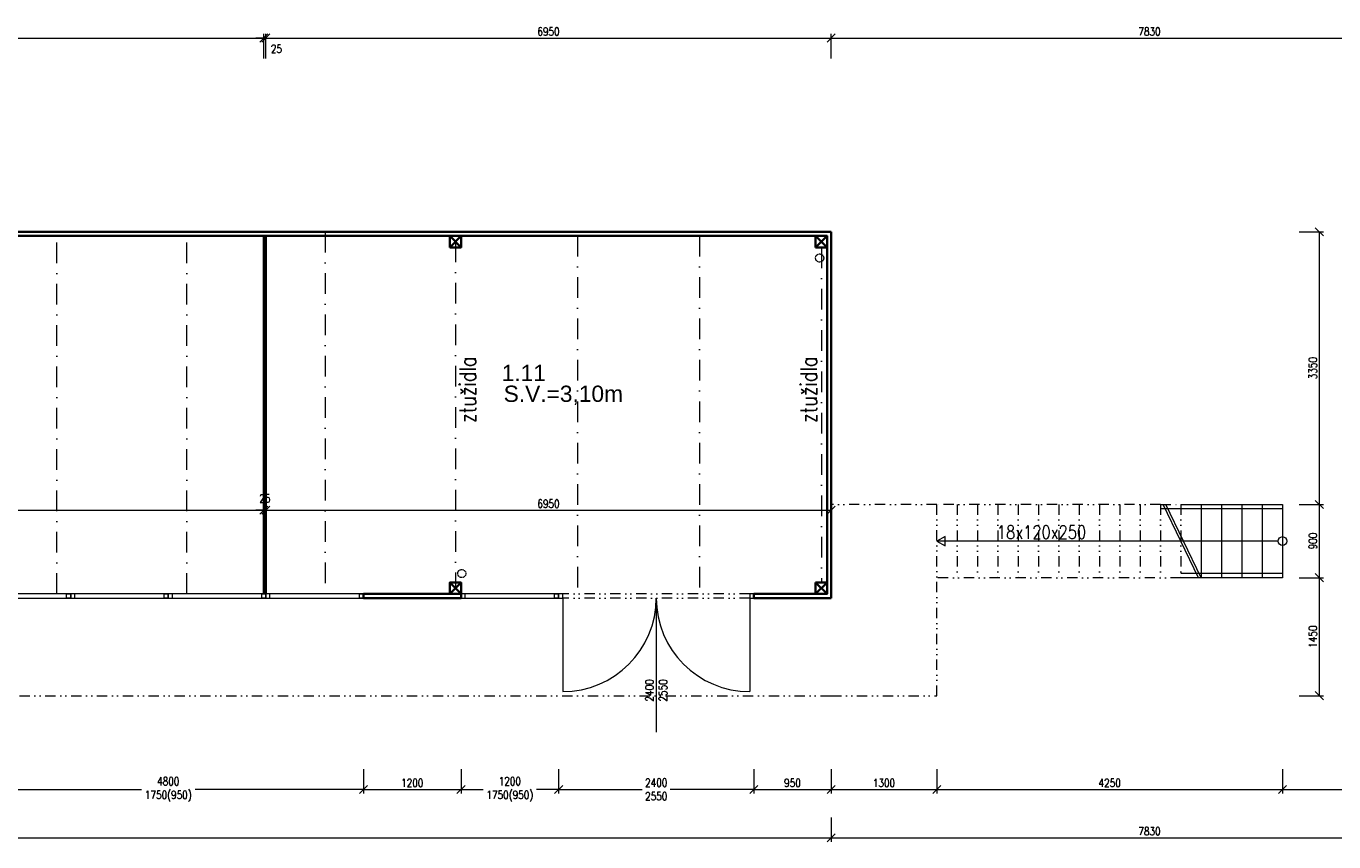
# Model space of a CAD drawing. Header units: millimetres. Extents: x -485339 to 350584, y -1189934 to 0.
# Tile 134 of 178: x 30018 to 46097, y -1099931 to -1089907. Entities that reach past the tile are written whole.
import ezdxf

# ---------------------------------------------------------------- set-up
doc = ezdxf.new("R2010")
doc.units = ezdxf.units.MM
doc.header["$LTSCALE"] = 10
for name, pattern in [('DASHDOT', [25.4, 12.7, -6.35, 0, -6.35]), ('DASHED', [19.05, 12.7, -6.35]), ('DĚLICÍ2', [15.875, 6.35, -3.175, 0, -3.175, 0, -3.175])]:
    doc.linetypes.add(name, pattern=pattern)
doc.layers.get('Defpoints').update_dxf_attribs({"color": 201})
for name, color, linetype, lineweight in [('1VZT', 150, 'DASHED', 18), ('St__otvory_dveře', 40, 'Continuous', 18), ('St_kóty', 132, 'Continuous', 18), ('St_otvory_okna', 40, 'Continuous', 18), ('St_plocha_místnosti', 250, 'Continuous', 18), ('St_popis', 250, 'Continuous', 18), ('St_popis_otvory', 40, 'Continuous', 18), ('St_sloupy_opláštění_půdorys', 25, 'Continuous', 35), ('St_čáry_nad', 250, 'DĚLICÍ2', 18), ('St_čáry_obrys', 5, 'Continuous', 35), ('St_čáry_osy', 250, 'DASHDOT', 18), ('St_čáry_plné', 250, 'Continuous', 18)]:
    doc.layers.add(name, color=color, linetype=linetype, lineweight=lineweight)
doc.styles.add('Andy', font='arial.ttf')
doc.styles.get("Standard").update_dxf_attribs({"font": 'simplex.shx', "width": 0.8})
doc.dimstyles.new('stavebníM50 vnitřní', dxfattribs={"dimtxt": 100, "dimasz": 100, "dimexe": 50, "dimexo": 100, "dimgap": 30, "dimtad": 1, "dimdec": 0, "dimtxsty": 'Standard', "dimblk": 'OBLIQUE', "dimcen": 2.5, "dimclrd": 256, "dimclre": 256, "dimclrt": 256, "dimadec": 0, "dimazin": 0, "dimtfac": 1, "dimtdec": 0, "dimtmove": 2, "dimatfit": 2, "dimldrblk": 'OBLIQUE', "dimfxl": 250, "dimfxlon": 1, "dimlwd": -1, "dimlwe": -1, "dimarcsym": 0})

# ---------------------------------------------------------------- blocks, each defined once
blk = doc.blocks.new('G$C325A9F68')
at = {"layer": 'St_otvory_okna', "ltscale": 2}
for points in [[(0, 0), (1200, 0), (1200, 50), (0, 50)], [(0, 0), (50, 0), (50, 50), (0, 50)], [(1200, 0), (1150, 0), (1150, 50), (1200, 50)]]:
    blk.add_lwpolyline(points, close=True, dxfattribs=at)
blk = doc.blocks.new('G$C19647512')
at = {"layer": 'St__otvory_dveře', "ltscale": 2}
for points in [[(0, -50), (50, -50), (50, 0), (0, 0)], [(2350, -50), (2400, -50), (2400, 0), (2350, 0)]]:
    blk.add_lwpolyline(points, close=True, dxfattribs=at)
at = {"layer": 'St__otvory_dveře', "linetype": 'DĚLICÍ2', "ltscale": 2}
for points in [[(2350, 0), (50, 0)], [(2350, -50), (50, -50)]]:
    blk.add_lwpolyline(points, dxfattribs=at)
at = {"layer": 'St__otvory_dveře', "ltscale": 2}
for points in [[(50, -50), (50, -1200)], [(2350, -50), (2350, -1200)]]:
    blk.add_lwpolyline(points, dxfattribs=at)
for centre, start, end in [((50, -50), 270, 0), ((2350, -50), 180, 270)]:
    blk.add_arc(centre, 1150, start, end, dxfattribs=at)
blk = doc.blocks.new('G$C2F820337')
at = {"layer": 'St_sloupy_opláštění_půdorys', "ltscale": 2}
blk.add_lwpolyline([(-70, -70), (70, -70), (70, 70), (-70, 70)], close=True, dxfattribs=at)
for points in [[(-70, 70), (70, -70)], [(70, 70), (-70, -70)]]:
    blk.add_lwpolyline(points, dxfattribs=at)
blk = doc.blocks.new('_OBLIQUE')
at = {"color": 0, "linetype": 'ByBlock'}
blk.add_line((-0.5, -0.5), (0.5, 0.5), dxfattribs=at)
blk = doc.blocks.new('*D5953')
at = {"layer": 'Defpoints', "color": 0}
for p in [(32940, -1090053), (18815, -1091160), (32940, -1091210)]:
    blk.add_point(p, dxfattribs=at)
at = {"layer": 'St_kóty'}
for p, q in [((18815, -1090303), (18815, -1090003)), ((18815, -1090053), (32940, -1090053)), ((32940, -1090303), (32940, -1090003))]:
    blk.add_line(p, q, dxfattribs=at)
at = {"layer": 'St_kóty', "linetype": 'ByBlock', "xscale": 100, "yscale": 100, "zscale": 100, "rotation": 180}
blk.add_blockref('_OBLIQUE', (18815, -1090053), dxfattribs=at)
at = {"layer": 'St_kóty', "linetype": 'ByBlock', "xscale": 100, "yscale": 100, "zscale": 100}
blk.add_blockref('_OBLIQUE', (32940, -1090053), dxfattribs=at)
at = {"layer": 'St_kóty', "insert": (25878, -1089973), "char_height": 100, "attachment_point": 5}
blk.add_mtext('14125', dxfattribs=at)
blk = doc.blocks.new('*D5954')
at = {"layer": 'Defpoints', "color": 0}
for p in [(32965, -1090053), (32940, -1091210), (32965, -1091210)]:
    blk.add_point(p, dxfattribs=at)
at = {"layer": 'St_kóty'}
for p, q in [((32940, -1090053), (32840, -1090053)), ((32940, -1090303), (32940, -1090003)), ((32940, -1090053), (32965, -1090053)), ((32965, -1090303), (32965, -1090003)), ((32965, -1090053), (33065, -1090053))]:
    blk.add_line(p, q, dxfattribs=at)
at = {"layer": 'St_kóty', "linetype": 'ByBlock', "xscale": 100, "yscale": 100, "zscale": 100}
blk.add_blockref('_OBLIQUE', (32940, -1090053), dxfattribs=at)
at = {"layer": 'St_kóty', "linetype": 'ByBlock', "xscale": 100, "yscale": 100, "zscale": 100, "rotation": 180}
blk.add_blockref('_OBLIQUE', (32965, -1090053), dxfattribs=at)
at = {"layer": 'St_kóty', "insert": (33095, -1090186), "char_height": 100, "attachment_point": 5}
blk.add_mtext('25', dxfattribs=at)
blk = doc.blocks.new('*D5955')
at = {"layer": 'Defpoints', "color": 0}
for p in [(39915, -1090053), (32965, -1091210), (39915, -1091160)]:
    blk.add_point(p, dxfattribs=at)
at = {"layer": 'St_kóty'}
for p, q in [((32965, -1090303), (32965, -1090003)), ((32965, -1090053), (39915, -1090053)), ((39915, -1090303), (39915, -1090003))]:
    blk.add_line(p, q, dxfattribs=at)
at = {"layer": 'St_kóty', "linetype": 'ByBlock', "xscale": 100, "yscale": 100, "zscale": 100, "rotation": 180}
blk.add_blockref('_OBLIQUE', (32965, -1090053), dxfattribs=at)
at = {"layer": 'St_kóty', "linetype": 'ByBlock', "xscale": 100, "yscale": 100, "zscale": 100}
blk.add_blockref('_OBLIQUE', (39915, -1090053), dxfattribs=at)
at = {"layer": 'St_kóty', "insert": (36440, -1089973), "char_height": 100, "attachment_point": 5}
blk.add_mtext('6950', dxfattribs=at)
blk = doc.blocks.new('*D5965')
at = {"layer": 'Defpoints', "color": 0}
for p in [(29365, -1096910), (34165, -1096910), (34165, -1099287)]:
    blk.add_point(p, dxfattribs=at)
at = {"layer": 'St_kóty'}
for p, q in [((29365, -1099037), (29365, -1099337)), ((34165, -1099037), (34165, -1099337)), ((29365, -1099287), (31436, -1099287)), ((34165, -1099287), (32094, -1099287))]:
    blk.add_line(p, q, dxfattribs=at)
at = {"layer": 'St_kóty', "linetype": 'ByBlock', "xscale": 100, "yscale": 100, "zscale": 100, "rotation": 180}
blk.add_blockref('_OBLIQUE', (29365, -1099287), dxfattribs=at)
at = {"layer": 'St_kóty', "linetype": 'ByBlock', "xscale": 100, "yscale": 100, "zscale": 100}
blk.add_blockref('_OBLIQUE', (34165, -1099287), dxfattribs=at)
at = {"layer": 'St_kóty', "insert": (31765, -1099287), "char_height": 100, "attachment_point": 5}
blk.add_mtext('4800\\P1750(950)', dxfattribs=at)
blk = doc.blocks.new('*D5966')
at = {"layer": 'Defpoints', "color": 0}
for p in [(34165, -1096910), (35365, -1096910), (35365, -1099287)]:
    blk.add_point(p, dxfattribs=at)
at = {"layer": 'St_kóty'}
for p, q in [((34165, -1099037), (34165, -1099337)), ((35365, -1099037), (35365, -1099337)), ((34165, -1099287), (35365, -1099287))]:
    blk.add_line(p, q, dxfattribs=at)
at = {"layer": 'St_kóty', "linetype": 'ByBlock', "xscale": 100, "yscale": 100, "zscale": 100, "rotation": 180}
blk.add_blockref('_OBLIQUE', (34165, -1099287), dxfattribs=at)
at = {"layer": 'St_kóty', "linetype": 'ByBlock', "xscale": 100, "yscale": 100, "zscale": 100}
blk.add_blockref('_OBLIQUE', (35365, -1099287), dxfattribs=at)
at = {"layer": 'St_kóty', "insert": (34765, -1099207), "char_height": 100, "attachment_point": 5}
blk.add_mtext('1200', dxfattribs=at)
blk = doc.blocks.new('*D5967')
at = {"layer": 'Defpoints', "color": 0}
for p in [(35365, -1096910), (36565, -1096910), (36565, -1099287)]:
    blk.add_point(p, dxfattribs=at)
at = {"layer": 'St_kóty'}
for p, q in [((35365, -1099037), (35365, -1099337)), ((36565, -1099037), (36565, -1099337)), ((35365, -1099287), (35636, -1099287)), ((36565, -1099287), (36294, -1099287))]:
    blk.add_line(p, q, dxfattribs=at)
at = {"layer": 'St_kóty', "linetype": 'ByBlock', "xscale": 100, "yscale": 100, "zscale": 100, "rotation": 180}
blk.add_blockref('_OBLIQUE', (35365, -1099287), dxfattribs=at)
at = {"layer": 'St_kóty', "linetype": 'ByBlock', "xscale": 100, "yscale": 100, "zscale": 100}
blk.add_blockref('_OBLIQUE', (36565, -1099287), dxfattribs=at)
at = {"layer": 'St_kóty', "insert": (35965, -1099287), "char_height": 100, "attachment_point": 5}
blk.add_mtext('1200\\P1750(950)', dxfattribs=at)
blk = doc.blocks.new('*D5968')
at = {"layer": 'Defpoints', "color": 0}
for p in [(36565, -1096910), (38965, -1096910), (38965, -1099287)]:
    blk.add_point(p, dxfattribs=at)
at = {"layer": 'St_kóty'}
for p, q in [((36565, -1099037), (36565, -1099337)), ((38965, -1099037), (38965, -1099337)), ((36565, -1099287), (37594, -1099287)), ((38965, -1099287), (37936, -1099287))]:
    blk.add_line(p, q, dxfattribs=at)
at = {"layer": 'St_kóty', "linetype": 'ByBlock', "xscale": 100, "yscale": 100, "zscale": 100, "rotation": 180}
blk.add_blockref('_OBLIQUE', (36565, -1099287), dxfattribs=at)
at = {"layer": 'St_kóty', "linetype": 'ByBlock', "xscale": 100, "yscale": 100, "zscale": 100}
blk.add_blockref('_OBLIQUE', (38965, -1099287), dxfattribs=at)
at = {"layer": 'St_kóty', "insert": (37765, -1099287), "char_height": 100, "attachment_point": 5}
blk.add_mtext('2400\\P2550', dxfattribs=at)
blk = doc.blocks.new('*D5969')
at = {"layer": 'Defpoints', "color": 0}
for p in [(38965, -1096910), (39915, -1096935), (39915, -1099287)]:
    blk.add_point(p, dxfattribs=at)
at = {"layer": 'St_kóty'}
for p, q in [((38965, -1099037), (38965, -1099337)), ((39915, -1099037), (39915, -1099337)), ((38965, -1099287), (39915, -1099287))]:
    blk.add_line(p, q, dxfattribs=at)
at = {"layer": 'St_kóty', "linetype": 'ByBlock', "xscale": 100, "yscale": 100, "zscale": 100, "rotation": 180}
blk.add_blockref('_OBLIQUE', (38965, -1099287), dxfattribs=at)
at = {"layer": 'St_kóty', "linetype": 'ByBlock', "xscale": 100, "yscale": 100, "zscale": 100}
blk.add_blockref('_OBLIQUE', (39915, -1099287), dxfattribs=at)
at = {"layer": 'St_kóty', "insert": (39440, -1099207), "char_height": 100, "attachment_point": 5}
blk.add_mtext('950', dxfattribs=at)
blk = doc.blocks.new('*D5970')
at = {"layer": 'Defpoints', "color": 0}
for p in [(18815, -1096935), (39915, -1096935), (39915, -1099881)]:
    blk.add_point(p, dxfattribs=at)
at = {"layer": 'St_kóty'}
for p, q in [((18815, -1099631), (18815, -1099931)), ((39915, -1099631), (39915, -1099931)), ((18815, -1099881), (39915, -1099881))]:
    blk.add_line(p, q, dxfattribs=at)
at = {"layer": 'St_kóty', "linetype": 'ByBlock', "xscale": 100, "yscale": 100, "zscale": 100, "rotation": 180}
blk.add_blockref('_OBLIQUE', (18815, -1099881), dxfattribs=at)
at = {"layer": 'St_kóty', "linetype": 'ByBlock', "xscale": 100, "yscale": 100, "zscale": 100}
blk.add_blockref('_OBLIQUE', (39915, -1099881), dxfattribs=at)
at = {"layer": 'St_kóty', "insert": (29365, -1099801), "char_height": 100, "attachment_point": 5}
blk.add_mtext('21100', dxfattribs=at)
blk = doc.blocks.new('*D5971')
at = {"layer": 'Defpoints', "color": 0}
for p in [(39915, -1096935), (41215, -1098135), (41215, -1099287)]:
    blk.add_point(p, dxfattribs=at)
at = {"layer": 'St_kóty'}
for p, q in [((39915, -1099037), (39915, -1099337)), ((41215, -1099037), (41215, -1099337)), ((39915, -1099287), (41215, -1099287))]:
    blk.add_line(p, q, dxfattribs=at)
at = {"layer": 'St_kóty', "linetype": 'ByBlock', "xscale": 100, "yscale": 100, "zscale": 100, "rotation": 180}
blk.add_blockref('_OBLIQUE', (39915, -1099287), dxfattribs=at)
at = {"layer": 'St_kóty', "linetype": 'ByBlock', "xscale": 100, "yscale": 100, "zscale": 100}
blk.add_blockref('_OBLIQUE', (41215, -1099287), dxfattribs=at)
at = {"layer": 'St_kóty', "insert": (40565, -1099207), "char_height": 100, "attachment_point": 5}
blk.add_mtext('1300', dxfattribs=at)
blk = doc.blocks.new('*D5972')
at = {"layer": 'Defpoints', "color": 0}
for p in [(45465, -1096685), (41215, -1098135), (45465, -1099287)]:
    blk.add_point(p, dxfattribs=at)
at = {"layer": 'St_kóty'}
for p, q in [((41215, -1099037), (41215, -1099337)), ((45465, -1099037), (45465, -1099337)), ((41215, -1099287), (45465, -1099287))]:
    blk.add_line(p, q, dxfattribs=at)
at = {"layer": 'St_kóty', "linetype": 'ByBlock', "xscale": 100, "yscale": 100, "zscale": 100, "rotation": 180}
blk.add_blockref('_OBLIQUE', (41215, -1099287), dxfattribs=at)
at = {"layer": 'St_kóty', "linetype": 'ByBlock', "xscale": 100, "yscale": 100, "zscale": 100}
blk.add_blockref('_OBLIQUE', (45465, -1099287), dxfattribs=at)
at = {"layer": 'St_kóty', "insert": (43340, -1099207), "char_height": 100, "attachment_point": 5}
blk.add_mtext('4250', dxfattribs=at)
blk = doc.blocks.new('*D5974')
at = {"layer": 'Defpoints', "color": 0}
for p in [(39915, -1096935), (47745, -1096935), (47745, -1099881)]:
    blk.add_point(p, dxfattribs=at)
at = {"layer": 'St_kóty'}
for p, q in [((39915, -1099631), (39915, -1099931)), ((47745, -1099631), (47745, -1099931)), ((39915, -1099881), (47745, -1099881))]:
    blk.add_line(p, q, dxfattribs=at)
at = {"layer": 'St_kóty', "linetype": 'ByBlock', "xscale": 100, "yscale": 100, "zscale": 100, "rotation": 180}
blk.add_blockref('_OBLIQUE', (39915, -1099881), dxfattribs=at)
at = {"layer": 'St_kóty', "linetype": 'ByBlock', "xscale": 100, "yscale": 100, "zscale": 100}
blk.add_blockref('_OBLIQUE', (47745, -1099881), dxfattribs=at)
at = {"layer": 'St_kóty', "insert": (43830, -1099801), "char_height": 100, "attachment_point": 5}
blk.add_mtext('7830', dxfattribs=at)
blk = doc.blocks.new('*D6011')
at = {"layer": 'Defpoints', "color": 0}
for p in [(45465, -1096685), (47745, -1096935), (47745, -1099287)]:
    blk.add_point(p, dxfattribs=at)
at = {"layer": 'St_kóty'}
for p, q in [((45465, -1099037), (45465, -1099337)), ((47745, -1099037), (47745, -1099337)), ((45465, -1099287), (47745, -1099287))]:
    blk.add_line(p, q, dxfattribs=at)
at = {"layer": 'St_kóty', "linetype": 'ByBlock', "xscale": 100, "yscale": 100, "zscale": 100, "rotation": 180}
blk.add_blockref('_OBLIQUE', (45465, -1099287), dxfattribs=at)
at = {"layer": 'St_kóty', "linetype": 'ByBlock', "xscale": 100, "yscale": 100, "zscale": 100}
blk.add_blockref('_OBLIQUE', (47745, -1099287), dxfattribs=at)
at = {"layer": 'St_kóty', "insert": (46605, -1099207), "char_height": 100, "attachment_point": 5}
blk.add_mtext('2280', dxfattribs=at)
blk = doc.blocks.new('*D6014')
at = {"layer": 'Defpoints', "color": 0}
for p in [(47745, -1090053), (39915, -1091160), (47745, -1091160)]:
    blk.add_point(p, dxfattribs=at)
at = {"layer": 'St_kóty'}
for p, q in [((39915, -1090303), (39915, -1090003)), ((39915, -1090053), (47745, -1090053)), ((47745, -1090303), (47745, -1090003))]:
    blk.add_line(p, q, dxfattribs=at)
at = {"layer": 'St_kóty', "linetype": 'ByBlock', "xscale": 100, "yscale": 100, "zscale": 100, "rotation": 180}
blk.add_blockref('_OBLIQUE', (39915, -1090053), dxfattribs=at)
at = {"layer": 'St_kóty', "linetype": 'ByBlock', "xscale": 100, "yscale": 100, "zscale": 100}
blk.add_blockref('_OBLIQUE', (47745, -1090053), dxfattribs=at)
at = {"layer": 'St_kóty', "insert": (43830, -1089973), "char_height": 100, "attachment_point": 5}
blk.add_mtext('7830', dxfattribs=at)
blk = doc.blocks.new('*D6060')
at = {"layer": 'Defpoints', "color": 0}
for p in [(32940, -1095856), (32940, -1096885), (18815, -1096935)]:
    blk.add_point(p, dxfattribs=at)
at = {"layer": 'St_kóty'}
for p, q in [((18815, -1096106), (18815, -1095806)), ((18815, -1095856), (32940, -1095856)), ((32940, -1096106), (32940, -1095806))]:
    blk.add_line(p, q, dxfattribs=at)
at = {"layer": 'St_kóty', "linetype": 'ByBlock', "xscale": 100, "yscale": 100, "zscale": 100, "rotation": 180}
blk.add_blockref('_OBLIQUE', (18815, -1095856), dxfattribs=at)
at = {"layer": 'St_kóty', "linetype": 'ByBlock', "xscale": 100, "yscale": 100, "zscale": 100}
blk.add_blockref('_OBLIQUE', (32940, -1095856), dxfattribs=at)
at = {"layer": 'St_kóty', "insert": (25878, -1095776), "char_height": 100, "attachment_point": 5}
blk.add_mtext('14125', dxfattribs=at)
blk = doc.blocks.new('*D6061')
at = {"layer": 'Defpoints', "color": 0}
for p in [(32965, -1095856), (32965, -1095856), (32940, -1096885)]:
    blk.add_point(p, dxfattribs=at)
at = {"layer": 'St_kóty'}
for p, q in [((32965, -1095756), (32965, -1095806)), ((32940, -1095856), (32840, -1095856)), ((32940, -1096106), (32940, -1095806)), ((32940, -1095856), (32965, -1095856)), ((32965, -1095856), (33065, -1095856))]:
    blk.add_line(p, q, dxfattribs=at)
at = {"layer": 'St_kóty', "linetype": 'ByBlock', "xscale": 100, "yscale": 100, "zscale": 100}
blk.add_blockref('_OBLIQUE', (32940, -1095856), dxfattribs=at)
at = {"layer": 'St_kóty', "linetype": 'ByBlock', "xscale": 100, "yscale": 100, "zscale": 100, "rotation": 180}
blk.add_blockref('_OBLIQUE', (32965, -1095856), dxfattribs=at)
at = {"layer": 'St_kóty', "insert": (32953, -1095711), "char_height": 100, "attachment_point": 5}
blk.add_mtext('25', dxfattribs=at)
blk = doc.blocks.new('*D6062')
at = {"layer": 'Defpoints', "color": 0}
for p in [(32965, -1095856), (39915, -1095785), (39915, -1095856)]:
    blk.add_point(p, dxfattribs=at)
at = {"layer": 'St_kóty'}
for p, q in [((32965, -1095756), (32965, -1095806)), ((32965, -1095856), (39915, -1095856)), ((39915, -1095856), (39915, -1095906))]:
    blk.add_line(p, q, dxfattribs=at)
at = {"layer": 'St_kóty', "linetype": 'ByBlock', "xscale": 100, "yscale": 100, "zscale": 100, "rotation": 180}
blk.add_blockref('_OBLIQUE', (32965, -1095856), dxfattribs=at)
at = {"layer": 'St_kóty', "linetype": 'ByBlock', "xscale": 100, "yscale": 100, "zscale": 100}
blk.add_blockref('_OBLIQUE', (39915, -1095856), dxfattribs=at)
at = {"layer": 'St_kóty', "insert": (36440, -1095776), "char_height": 100, "attachment_point": 5}
blk.add_mtext('6950', dxfattribs=at)
blk = doc.blocks.new('*D6063')
at = {"layer": 'Defpoints', "color": 0}
for p in [(41215, -1096685), (45919, -1096685), (41215, -1098135)]:
    blk.add_point(p, dxfattribs=at)
at = {"layer": 'St_kóty'}
for p, q in [((45669, -1096685), (45969, -1096685)), ((45919, -1098135), (45919, -1096685)), ((45669, -1098135), (45969, -1098135))]:
    blk.add_line(p, q, dxfattribs=at)
at = {"layer": 'St_kóty', "linetype": 'ByBlock', "xscale": 100, "yscale": 100, "zscale": 100}
for p, rotation in [((45919, -1096685), 90), ((45919, -1098135), 270)]:
    blk.add_blockref('_OBLIQUE', p, dxfattribs=dict(at, rotation=rotation))
at = {"layer": 'St_kóty', "insert": (45839, -1097410), "char_height": 100, "attachment_point": 5, "rotation": 90}
blk.add_mtext('1450', dxfattribs=at)
blk = doc.blocks.new('*D6064')
at = {"layer": 'Defpoints', "color": 0}
for p in [(45465, -1095785), (45919, -1095785), (41215, -1096685)]:
    blk.add_point(p, dxfattribs=at)
at = {"layer": 'St_kóty'}
for p, q in [((45669, -1095785), (45969, -1095785)), ((45919, -1096685), (45919, -1095785)), ((45669, -1096685), (45969, -1096685))]:
    blk.add_line(p, q, dxfattribs=at)
at = {"layer": 'St_kóty', "linetype": 'ByBlock', "xscale": 100, "yscale": 100, "zscale": 100}
for p, rotation in [((45919, -1095785), 90), ((45919, -1096685), 270)]:
    blk.add_blockref('_OBLIQUE', p, dxfattribs=dict(at, rotation=rotation))
at = {"layer": 'St_kóty', "insert": (45839, -1096235), "char_height": 100, "attachment_point": 5, "rotation": 90}
blk.add_mtext('900', dxfattribs=at)
blk = doc.blocks.new('*D6065')
at = {"layer": 'Defpoints', "color": 0}
for p in [(39915, -1092435), (45919, -1092435), (45465, -1095785)]:
    blk.add_point(p, dxfattribs=at)
at = {"layer": 'St_kóty'}
for p, q in [((45669, -1092435), (45969, -1092435)), ((45919, -1095785), (45919, -1092435)), ((45669, -1095785), (45969, -1095785))]:
    blk.add_line(p, q, dxfattribs=at)
at = {"layer": 'St_kóty', "linetype": 'ByBlock', "xscale": 100, "yscale": 100, "zscale": 100}
for p, rotation in [((45919, -1092435), 90), ((45919, -1095785), 270)]:
    blk.add_blockref('_OBLIQUE', p, dxfattribs=dict(at, rotation=rotation))
at = {"layer": 'St_kóty', "insert": (45839, -1094110), "char_height": 100, "attachment_point": 5, "rotation": 90}
blk.add_mtext('3350', dxfattribs=at)
blk = doc.blocks.new('*D6071')
at = {"layer": 'Defpoints', "color": 0}
for p in [(0, -1091235), (55079, -1091235), (58435, -1092435)]:
    blk.add_point(p, dxfattribs=at)
at = {"layer": 'St_kóty'}
for p, q in [((54829, -1091235), (55129, -1091235)), ((55079, -1092435), (55079, -1091235)), ((55329, -1092435), (55029, -1092435))]:
    blk.add_line(p, q, dxfattribs=at)
at = {"layer": 'St_kóty', "linetype": 'ByBlock', "xscale": 100, "yscale": 100, "zscale": 100}
for p, rotation in [((55079, -1091235), 90), ((55079, -1092435), 270)]:
    blk.add_blockref('_OBLIQUE', p, dxfattribs=dict(at, rotation=rotation))
at = {"layer": 'St_kóty', "insert": (54999, -1091835), "char_height": 100, "attachment_point": 5, "rotation": 90}
blk.add_mtext('1200', dxfattribs=at)

msp = doc.modelspace()

# ---------------------------------------------------------------- linework, layer by layer
at = {"layer": '1VZT', "ltscale": 0.1}
for centre in [(39774.1, -1092756.5), (35374.2, -1096634.3)]:
    msp.add_circle(centre, 50, dxfattribs=at)
at = {"layer": 'St_popis_otvory'}
msp.add_lwpolyline([(37765.3, -1096935.4), (37765.3, -1098582.9)], dxfattribs=at)
at = {"layer": 'St_čáry_nad', "ltscale": 2}
for points in [[(18815.3, -1096935.4), (18815.3, -1098135.4), (39915.3, -1098135.4), (41215.3, -1098135.4), (41215.3, -1095785.4), (39915.3, -1095785.4)], [(43965.3, -1095785.4), (41215.3, -1095785.4)], [(41465.3, -1095785.4), (41465.3, -1096685.4)], [(41715.3, -1095785.4), (41715.3, -1096685.4)], [(41965.3, -1095785.4), (41965.3, -1096685.4)], [(42215.3, -1095785.4), (42215.3, -1096685.4)], [(42465.3, -1095785.4), (42465.3, -1096685.4)], [(42715.3, -1095785.4), (42715.3, -1096685.4)], [(42965.3, -1095785.4), (42965.3, -1096685.4)], [(43215.3, -1095785.4), (43215.3, -1096685.4)], [(43465.3, -1095785.4), (43465.3, -1096685.4)], [(43715.3, -1095785.4), (43715.3, -1096685.4)], [(43965.3, -1095785.4), (43965.3, -1096685.4)], [(43965.3, -1095785.4), (44215.3, -1095785.4), (44215.3, -1096685.4)], [(44215.3, -1096685.4), (41215.3, -1096685.4)]]:
    msp.add_lwpolyline(points, dxfattribs=at)
at = {"layer": 'St_čáry_obrys', "ltscale": 2}
for points in [[(18815.3, -1092435.4), (39915.3, -1092435.4)], [(18865.3, -1092485.4), (39865.3, -1092485.4)], [(32940.3, -1096885.4), (32940.3, -1092485.4)], [(32965.3, -1096885.4), (32965.3, -1092485.4)], [(39865.3, -1092485.4), (39865.3, -1096885.4)], [(39915.3, -1092435.4), (39915.3, -1096935.4)], [(34165.3, -1096885.4), (35365.3, -1096885.4)], [(34165.3, -1096885.4), (34165.3, -1096935.4)], [(35365.3, -1096885.4), (35365.3, -1096935.4)], [(38965.3, -1096885.4), (39865.3, -1096885.4)], [(38965.3, -1096885.4), (38965.3, -1096935.4)], [(34165.3, -1096935.4), (35365.3, -1096935.4)], [(38965.3, -1096935.4), (39915.3, -1096935.4)]]:
    msp.add_lwpolyline(points, dxfattribs=at)
at = {"layer": 'St_čáry_osy', "ltscale": 2}
for points in [[(30395.3, -1096885.4), (30395.3, -1092485.4)], [(31995.3, -1096885.4), (31995.3, -1092485.4)], [(33695.3, -1092435.4), (33695.3, -1096885.4)], [(36795.3, -1092485.4), (36795.3, -1096885.4)], [(38295.3, -1092485.4), (38295.3, -1096885.4)], [(35295.3, -1092555.4), (35295.3, -1096815.4)], [(39795.3, -1092625.4), (39795.3, -1096745.4)]]:
    msp.add_lwpolyline(points, dxfattribs=at)
at = {"layer": 'St_čáry_plné', "ltscale": 2}
for points in [[(43965.3, -1095835.4), (45465.3, -1095835.4)], [(44431.9, -1096685.4), (43996.6, -1095785.4)], [(44465.3, -1096685.4), (44029.9, -1095785.4)], [(44215.3, -1095785.4), (44465.3, -1095785.4), (44465.3, -1096685.4), (44215.3, -1096685.4)], [(44465.3, -1095785.4), (44715.3, -1095785.4), (44715.3, -1096685.4), (44465.3, -1096685.4)], [(44715.3, -1095785.4), (44965.3, -1095785.4), (44965.3, -1096685.4), (44715.3, -1096685.4)], [(44965.3, -1095785.4), (45215.3, -1095785.4), (45215.3, -1096685.4), (44965.3, -1096685.4)], [(45215.3, -1095785.4), (45465.3, -1095785.4), (45465.3, -1096685.4), (44965.3, -1096685.4)], [(45410.7, -1096235.4), (41215.3, -1096235.4)], [(45465.3, -1096635.4), (44215.3, -1096635.4)]]:
    msp.add_lwpolyline(points, dxfattribs=at)
msp.add_lwpolyline([(41215.3, -1096235.4), (41316.7, -1096294), (41316.7, -1096176.8)], close=True, dxfattribs=at)
msp.add_circle((45465.3, -1096235.4), 54.6, dxfattribs=at)

# ---------------------------------------------------------------- block references
at = {"layer": 'St__otvory_dveře', "ltscale": 2}
msp.add_blockref('G$C19647512', (36565.3, -1096885.4), dxfattribs=at)
at = {"layer": 'St_otvory_okna', "ltscale": 2}
for p in [(29365.3, -1096935.4), (30565.3, -1096935.4), (31765.3, -1096935.4), (32965.3, -1096935.4), (35365.3, -1096935.4)]:
    msp.add_blockref('G$C325A9F68', p, dxfattribs=at)
at = {"layer": 'St_sloupy_opláštění_půdorys', "ltscale": 2}
for p in [(35295.3, -1092555.4), (39795.3, -1092555.4), (35295.3, -1096815.4)]:
    msp.add_blockref('G$C2F820337', p, dxfattribs=at)
at = {"layer": 'St_sloupy_opláštění_půdorys', "ltscale": 2, "xscale": -1, "rotation": 180}
msp.add_blockref('G$C2F820337', (39795.3, -1096815.4), dxfattribs=at)

# ---------------------------------------------------------------- texts
at = {"layer": 'St_plocha_místnosti', "ltscale": 2, "style": 'Andy'}
for s, p in [('1.11', (35864.8, -1094268.7)), ('S.V.=3,10m', (35889, -1094524.7))]:
    msp.add_text(s, height=200, dxfattribs=at).set_placement(p)
at = {"layer": 'St_popis', "ltscale": 2, "width": 0.8}
msp.add_text('18x120x250', height=165, dxfattribs=at).set_placement((41953.6, -1096208.3))
at = {"layer": 'St_popis_otvory', "insert": (37765.3, -1098070), "char_height": 100, "width": 1342.526, "attachment_point": 5, "rotation": 90}
msp.add_mtext('2400\\P2550', dxfattribs=at)
at = {"layer": 'St_čáry_plné', "ltscale": 2, "width": 0.8}
for p in [(35547, -1094782.4), (39739.4, -1094782.4)]:
    msp.add_text('ztužidla', height=200, rotation=90, dxfattribs=at).set_placement(p)

# ---------------------------------------------------------------- dimensions: what is measured, and where the dimension line sits
at = {"layer": 'St_kóty'}
for base, p1, p2, picture, middle in [((32940.3, -1090053.1), (18815.3, -1091160.1), (32940.3, -1091210.1), '*D5953', (25877.8, -1089973.1)), ((39915.3, -1090053.1), (32965.3, -1091210.1), (39915.3, -1091160.1), '*D5955', (36440.3, -1089973.1)), ((47745.3, -1090053.1), (39915.3, -1091160.1), (47745.3, -1091160.1), '*D6014', (43830.3, -1089973.1)), ((32940.3, -1095855.8), (18815.3, -1096935.4), (32940.3, -1096885.4), '*D6060', (25877.8, -1095775.8)), ((32965.3, -1095855.8), (32940.3, -1096885.4), (32965.3, -1095855.8), '*D6061', (32952.8, -1095710.8)), ((39915.3, -1095855.8), (32965.3, -1095855.8), (39915.3, -1095785.4), '*D6062', (36440.3, -1095775.8)), ((45465.3, -1099287), (41215.3, -1098135.4), (45465.3, -1096685.4), '*D5972', (43340.3, -1099207)), ((47745.3, -1099287), (45465.3, -1096685.4), (47745.3, -1096935.4), '*D6011', (46605.3, -1099207)), ((39915.3, -1099881), (18815.3, -1096935.4), (39915.3, -1096935.4), '*D5970', (29365.3, -1099801)), ((35365.3, -1099287), (34165.3, -1096910.4), (35365.3, -1096910.4), '*D5966', (34765.3, -1099207)), ((39915.3, -1099287), (38965.3, -1096910.4), (39915.3, -1096935.4), '*D5969', (39440.3, -1099207)), ((41215.3, -1099287), (39915.3, -1096935.4), (41215.3, -1098135.4), '*D5971', (40565.3, -1099207)), ((47745.3, -1099881), (39915.3, -1096935.4), (47745.3, -1096935.4), '*D5974', (43830.3, -1099801))]:
    dim = msp.add_linear_dim(base=base, p1=p1, p2=p2, dimstyle='stavebníM50 vnitřní', dxfattribs=at)
    dim.commit()
    dim.dimension.update_dxf_attribs({"geometry": picture, "text_midpoint": middle})
dim = msp.add_linear_dim(base=(32965.3, -1090053.1), p1=(32940.3, -1091210.1), p2=(32965.3, -1091210.1), dimstyle='stavebníM50 vnitřní', dxfattribs=at)
dim.commit()
dim.dimension.update_dxf_attribs({"geometry": '*D5954', "text_midpoint": (33094.8, -1090186.3), "dimtype": 160})
for base, p1, p2, picture, middle in [((55079.4, -1091235.4), (58435.3, -1092435.4), (0, -1091235.4), '*D6071', (54999.4, -1091835.4)), ((45918.7, -1092435.4), (45465.3, -1095785.4), (39915.3, -1092435.4), '*D6065', (45838.7, -1094110.4)), ((45918.7, -1095785.4), (41215.3, -1096685.4), (45465.3, -1095785.4), '*D6064', (45838.7, -1096235.4)), ((45918.7, -1096685.4), (41215.3, -1098135.4), (41215.3, -1096685.4), '*D6063', (45838.7, -1097410.4))]:
    dim = msp.add_linear_dim(base=base, p1=p1, p2=p2, angle=90, dimstyle='stavebníM50 vnitřní', dxfattribs=at)
    dim.commit()
    dim.dimension.update_dxf_attribs({"geometry": picture, "text_midpoint": middle})
for base, p1, p2, text, picture, middle in [((34165.3, -1099287), (29365.3, -1096910.4), (34165.3, -1096910.4), '<>\\P1750(950)', '*D5965', (31765.3, -1099287)), ((36565.3, -1099287), (35365.3, -1096910.4), (36565.3, -1096910.4), '<>\\P1750(950)', '*D5967', (35965.3, -1099287)), ((38965.3, -1099287), (36565.3, -1096910.4), (38965.3, -1096910.4), '<>\\P2550', '*D5968', (37765.3, -1099287))]:
    dim = msp.add_linear_dim(base=base, p1=p1, p2=p2, text=text, dimstyle='stavebníM50 vnitřní', dxfattribs=at)
    dim.commit()
    dim.dimension.update_dxf_attribs({"geometry": picture, "text_midpoint": middle, "dimtype": 160})

doc.saveas('drawing.dxf')
